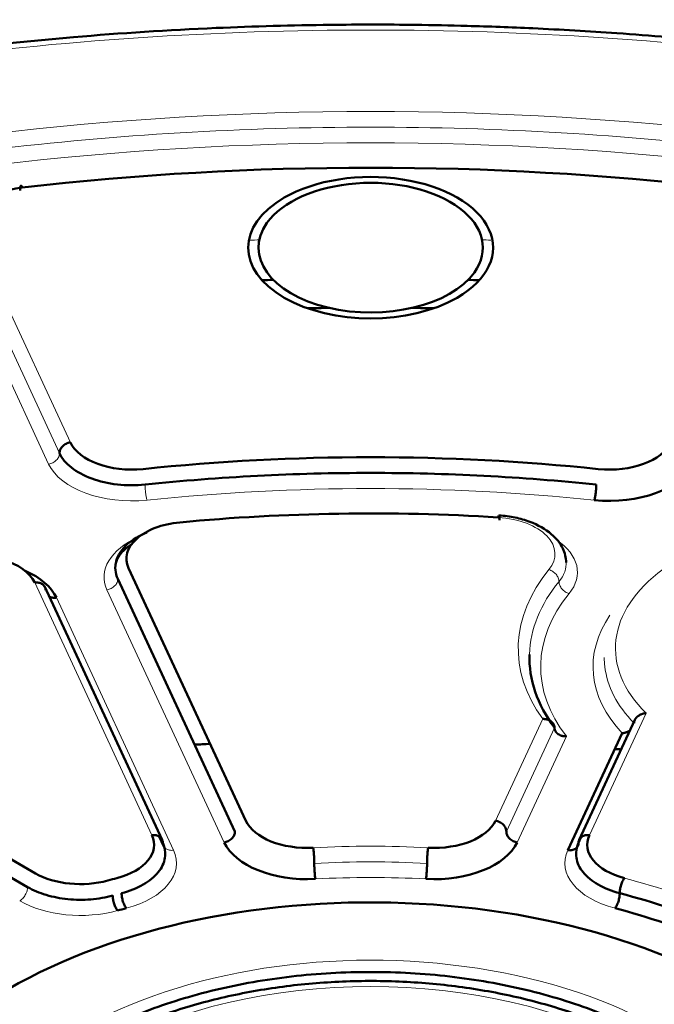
# Model space of a CAD drawing. Header units: millimetres. Extents: x 5 to 579, y 5 to 290.
# Tile 78 of 85: x 349.57 to 353.81, y 267.61 to 274.19. Entities that reach past the tile are written whole.
import ezdxf

# ---------------------------------------------------------------- set-up
doc = ezdxf.new("R2010")
doc.units = ezdxf.units.MM
doc.layers.add('1', color=7, linetype='Continuous', true_color=0xffffff)

msp = doc.modelspace()

# ---------------------------------------------------------------- linework, layer by layer
at = {"layer": '1', "color": 18, "linetype": 'Continuous', "lineweight": 13}
for p, q in [((349.9066, 271.36224), (349.25779, 272.76024)), ((349.83415, 271.28979), (349.18534, 272.68779)), ((349.76171, 271.21735), (349.1129, 272.61535)), ((349.6686, 270.42508), (350.45162, 268.73792)), ((350.93458, 268.69016), (350.15157, 270.37732)), ((349.81349, 270.32502), (350.59651, 268.63786)), ((353.75481, 269.55356), (353.37626, 268.73792)), ((352.74841, 268.83505), (353.06369, 269.51437)), ((352.82086, 268.7626), (353.14281, 269.45632)), ((352.8933, 268.69016), (353.22207, 269.39856)), ((350.50829, 268.72187), (350.52406, 268.68789))]:
    msp.add_line(p, q, dxfattribs=at)
at = {"layer": '1', "color": 18, "linetype": 'Continuous', "lineweight": 50}
for p, q in [((350.29645, 270.52221), (351.07947, 268.83505)), ((350.52053, 268.70637), (349.73391, 270.40129)), ((351.00703, 268.7626), (350.22401, 270.44977)), ((347.47793, 269.7509), (349.67408, 268.48295)), ((349.62105, 268.3911), (347.4249, 269.65904)), ((353.67926, 269.50772), (353.30736, 268.70637)), ((353.23137, 268.63786), (353.59408, 269.41938)), ((350.49989, 268.72912), (350.53086, 268.66239)), ((353.31958, 268.72186), (353.30382, 268.68789))]:
    msp.add_line(p, q, dxfattribs=at)
at = {"layer": '1', "color": 18, "linetype": 'Continuous', "lineweight": 13}
for centre, major_axis, start_param, end_param in [((351.91394, 266.31203), (13.51828, 0), 1.3400671, 1.8015256), ((351.91394, 266.31203), (-12.575, 0), 4.508314, 4.916464), ((351.91394, 266.18956), (-12.425, 0), 4.508314, 4.916464), ((350.31712, 271.30327), (-0.575, 0), 0.2617994, 1.7491656), ((351.91394, 266.18956), (-8.425, 0), 4.5340197, 4.8907583), ((352.72109, 270.61701), (0.425, 0), 5.8404379, 7.7461533), ((355.02521, 269.98627), (-1.475, 0), 3.2105505, 6.8161755), ((350.70697, 270.46325), (0.575, 0), 2.2154151, 3.403392), ((352.72109, 270.49454), (0.575, 0), 5.8404379, 6.9933957), ((355.02521, 269.98627), (2.125, 0), 2.6988452, 3.5364025), ((355.02521, 269.86379), (1.975, 0), 2.6988452, 3.5618557), ((355.02521, 269.86379), (1.625, 0), 2.7664507, 3.6350623), ((350.0411, 268.55194), (0.575, 0), 5.1416364, 6.5449847), ((351.91394, 266.31203), (-4.075, 0), 4.6180377, 4.8067403), ((353.78678, 268.55194), (0.575, 0), 2.8797933, 4.2831415), ((351.91394, 266.2508), (-4, 0), 4.6180377, 4.8067403), ((351.91394, 266.18956), (-3.925, 0), 4.6180377, 4.8067403), ((351.91394, 266.31203), (-4.075, 0), 4.0944389, 4.2831415), ((349.9746, 268.53398), (0.575, 0), 3.9269908, 5.1579502), ((351.91394, 266.31203), (2.75619, 0), 5.4977871, 8.6393798), ((351.91387, 266.27128), (-2.52243, 0), 2.3561945, 5.4977871), ((351.91394, 266.31203), (-3.425, 0), 5.4977871, 8.6393798)]:
    msp.add_ellipse(centre, major_axis=major_axis, ratio=0.57735, start_param=start_param, end_param=end_param, dxfattribs=at)
at = {"layer": '1', "color": 18, "linetype": 'Continuous', "lineweight": 50}
for centre, major_axis, start_param, end_param in [((351.91394, 266.31203), (11.925, 0), 1.3742607, 1.767332), ((351.91394, 272.66289), (0.81827, 0), 5.4977871, 8.6393798), ((351.91394, 272.66289), (-0.75, 0), 2.7492893, 5.890882), ((349.6683, 272.82374), (-0.425, 0), 4.9089247, 6.5449847), ((351.91394, 272.66289), (0.81827, 0), 2.3561945, 5.4977871), ((351.91394, 272.66289), (-0.75, 0), 5.890882, 9.0324746), ((351.91394, 264.65863), (-13.50649, 0), 4.7605928, 4.7662378), ((351.91394, 264.65863), (-13.50649, 0), 4.6585892, 4.6642343), ((351.91387, 264.65867), (13.16967, 0), 1.5917748, 1.60285), ((351.91387, 264.65867), (13.16967, 0), 1.5386308, 1.549706), ((350.31712, 271.42575), (-0.425, 0), 0.2617994, 1.7491656), ((353.51077, 271.42575), (-0.425, 0), 1.392427, 2.8797933), ((351.91394, 266.31203), (8.575, 0), 1.392427, 1.7491656), ((353.51077, 271.30327), (0.575, 0), 4.5340197, 6.0213859), ((351.91394, 266.31203), (-7.925, 0), 4.6045607, 4.8740209), ((350.70697, 270.58572), (-0.425, 0), 4.8740209, 6.5449847), ((349.25808, 270.36158), (-0.425, 0), 3.403392, 5.0743558), ((349.25808, 270.2391), (0.575, 0), 0.2617994, 0.9262163), ((351.91394, 261.90295), (-12.94, 0), 4.7954448, 4.8034952), ((351.91394, 261.90295), (-12.94, 0), 4.5827001, 4.5860381), ((351.48999, 268.89855), (-0.425, 0), 0.2617994, 1.6651476), ((352.33789, 268.89855), (-0.425, 0), 1.476445, 2.8797933), ((350.0411, 268.67441), (-0.425, 0), 2.0000438, 3.403392), ((351.48999, 268.77608), (0.575, 0), 3.403392, 4.8067403), ((352.33789, 268.77608), (0.575, 0), 4.6180377, 6.0213859), ((353.78678, 268.67441), (-0.425, 0), 6.0213859, 7.4247342), ((349.9746, 268.65646), (-0.425, 0), 0.7853982, 2.0163576), ((351.91394, 266.31203), (4.075, 0), 2.0000438, 2.0163576), ((351.91394, 266.31203), (-3.425, 0), 3.7368754, 5.4977871), ((351.91394, 266.2508), (4, 0), 0.9528462, 1.1415489), ((351.91394, 266.18956), (-3.925, 0), 5.1416364, 5.1579502), ((351.91394, 266.18956), (-3.925, 0), 4.0944389, 4.2831415)]:
    msp.add_ellipse(centre, major_axis=major_axis, ratio=0.57735, start_param=start_param, end_param=end_param, dxfattribs=at)
for points, knots in [([(355.03448, 273.9442), (354.77066, 273.97998), (354.28087, 274.0376), (353.59994, 274.09546), (353.03904, 274.12801), (352.59027, 274.14447), (352.13912, 274.1535), (351.57925, 274.15384), (350.81558, 274.13276), (349.86091, 274.07132), (349.16901, 273.99512), (348.7934, 273.9442)], [0, 0, 0, 0, 0.1289609, 0.2382267, 0.3277441, 0.397514, 0.4524642, 0.5428381, 0.6642206, 0.8166285, 1, 1, 1, 1]), ([(349.83415, 271.28979), (349.83415, 271.2938), (349.83462, 271.29788), (349.83647, 271.30603), (349.83785, 271.3101), (349.84148, 271.31806), (349.84373, 271.32196), (349.849, 271.32944), (349.85202, 271.33302), (349.85872, 271.33973), (349.86241, 271.34285), (349.87029, 271.34853), (349.87449, 271.35108), (349.88326, 271.3555), (349.88781, 271.35737), (349.89712, 271.36038), (349.90186, 271.3615), (349.9066, 271.36224)], [0, 0, 0, 0, 0.125, 0.125, 0.25, 0.25, 0.375, 0.375, 0.5, 0.5, 0.625, 0.625, 0.75, 0.75, 0.875, 0.875, 1, 1, 1, 1]), ([(353.22106, 270.55904), (353.21983, 270.59218), (353.20364, 270.66067), (353.12442, 270.75914), (353.00527, 270.82651), (352.87956, 270.86267), (352.80906, 270.87219), (352.7715, 270.87457)], [0, 0, 0, 0, 0.1928463, 0.4253454, 0.6946613, 0.84314, 1, 1, 1, 1]), ([(350.22401, 270.44977), (350.20612, 270.48832), (350.19839, 270.57077), (350.27229, 270.68211), (350.36545, 270.73846), (350.41684, 270.75959)], [0, 0, 0, 0, 0.3442193, 0.6884385, 1, 1, 1, 1]), ([(350.20806, 270.54308), (350.21026, 270.56055), (350.22521, 270.59967), (350.26931, 270.64997), (350.30975, 270.67768), (350.32072, 270.68448)], [0, 0, 0, 0, 0.3739024, 0.8412012, 1, 1, 1, 1]), ([(349.74105, 270.37505), (349.74105, 270.37906), (349.74058, 270.383), (349.73873, 270.39057), (349.73735, 270.39421), (349.73372, 270.40106), (349.73147, 270.40426), (349.7262, 270.41011), (349.72318, 270.41276), (349.71648, 270.41739), (349.71279, 270.41937), (349.70491, 270.42261), (349.70071, 270.42386), (349.69195, 270.42557), (349.68739, 270.42603), (349.67809, 270.42616), (349.67334, 270.42582), (349.6686, 270.42508)], [0, 0, 0, 0, 0.125, 0.125, 0.25, 0.25, 0.375, 0.375, 0.5, 0.5, 0.625, 0.625, 0.75, 0.75, 0.875, 0.875, 1, 1, 1, 1]), ([(349.81349, 270.32502), (349.80875, 270.32429), (349.80401, 270.32395), (349.79471, 270.32408), (349.79015, 270.32454), (349.78139, 270.32625), (349.77719, 270.3275), (349.77028, 270.33034), (349.76745, 270.33176), (349.76481, 270.33338)], [0, 0, 0, 0, 0.2664624, 0.2664624, 0.5329248, 0.5329248, 0.7993871, 0.7993871, 1, 1, 1, 1]), ([(353.75481, 269.55356), (353.75431, 269.55352), (353.75333, 269.55344), (353.75186, 269.5533), (353.75043, 269.55313), (353.74902, 269.55296), (353.74763, 269.55276), (353.74628, 269.55256), (353.74495, 269.55234), (353.74365, 269.55211), (353.74238, 269.55187), (353.74113, 269.55161), (353.73991, 269.55135), (353.73873, 269.55108), (353.73757, 269.55081), (353.73643, 269.55053), (353.73533, 269.55024), (353.73425, 269.54994), (353.73321, 269.54965), (353.73219, 269.54935), (353.7312, 269.54904), (353.73023, 269.54874), (353.7293, 269.54843), (353.72839, 269.54813), (353.72751, 269.54782), (353.72665, 269.54752), (353.72583, 269.54722), (353.72272, 269.54605), (353.71755, 269.54386), (353.71069, 269.54027), (353.70452, 269.5364), (353.7, 269.53305), (353.69682, 269.53039), (353.69472, 269.52852), (353.69272, 269.5266), (353.69082, 269.52464), (353.68903, 269.52264), (353.68733, 269.52061), (353.68574, 269.51855), (353.68425, 269.51646), (353.68286, 269.51435), (353.68158, 269.51222), (353.68041, 269.51007), (353.67934, 269.50791), (353.67837, 269.50574), (353.67751, 269.50356), (353.67675, 269.50138), (353.6761, 269.49919), (353.67555, 269.49701), (353.6751, 269.49483), (353.67476, 269.49266), (353.67451, 269.49051), (353.67436, 269.48836), (353.67434, 269.48694), (353.67433, 269.48623)], [0, 0, 0, 0, 0.0122473, 0.0242841, 0.0361104, 0.0477262, 0.0591314, 0.0703261, 0.0813104, 0.0920841, 0.1026474, 0.1130002, 0.1231425, 0.1330743, 0.1427957, 0.1523066, 0.1616072, 0.1706972, 0.1795769, 0.1882462, 0.1967051, 0.2049536, 0.2129918, 0.2208196, 0.2284371, 0.2358444, 0.2430413, 0.250028, 0.3172571, 0.3813342, 0.442282, 0.5001272, 0.5246585, 0.548994, 0.573137, 0.5970906, 0.6208581, 0.6444429, 0.6678483, 0.6910779, 0.7141354, 0.7370243, 0.7597485, 0.7823118, 0.8047181, 0.8269715, 0.849076, 0.8710357, 0.8928551, 0.9145383, 0.9360899, 0.9575143, 0.9788161, 1, 1, 1, 1]), ([(353.06369, 269.51437), (353.06416, 269.51439), (353.06509, 269.51442), (353.06647, 269.51445), (353.06782, 269.51445), (353.06913, 269.51444), (353.07041, 269.51442), (353.07166, 269.51437), (353.07287, 269.51432), (353.07405, 269.51425), (353.0752, 269.51417), (353.07631, 269.51408), (353.07739, 269.51398), (353.07844, 269.51388), (353.07945, 269.51376), (353.08042, 269.51364), (353.08136, 269.51352), (353.08227, 269.51339), (353.08315, 269.51325), (353.08399, 269.51312), (353.08479, 269.51298), (353.08557, 269.51284), (353.08631, 269.5127), (353.08701, 269.51256), (353.08769, 269.51243), (353.08833, 269.51229), (353.08894, 269.51216), (353.08951, 269.51203), (353.09005, 269.5119), (353.09056, 269.51178), (353.09104, 269.51166), (353.09149, 269.51155), (353.09191, 269.51145), (353.09229, 269.51135), (353.09264, 269.51125), (353.09296, 269.51117), (353.09466, 269.51071), (353.09765, 269.50981), (353.10181, 269.50833), (353.10571, 269.50671), (353.10936, 269.50497), (353.11276, 269.50314), (353.11592, 269.50123), (353.11864, 269.49939), (353.121, 269.49764), (353.12306, 269.49599), (353.12501, 269.49429), (353.12687, 269.49253), (353.12862, 269.49074), (353.13027, 269.48889), (353.13182, 269.48701), (353.13327, 269.4851), (353.13461, 269.48314), (353.13585, 269.48116), (353.13699, 269.47916), (353.13802, 269.47712), (353.13894, 269.47507), (353.13977, 269.473), (353.1405, 269.47092), (353.14112, 269.46884), (353.14165, 269.46674), (353.14207, 269.46465), (353.1424, 269.46256), (353.14264, 269.46047), (353.14278, 269.45839), (353.1428, 269.45701), (353.14281, 269.45632)], [0, 0, 0, 0, 0.0116679, 0.0230767, 0.0342253, 0.0451126, 0.0557378, 0.0660998, 0.0761979, 0.0860312, 0.095599, 0.1049006, 0.1139356, 0.1227033, 0.1312033, 0.1394351, 0.1473984, 0.155093, 0.1625184, 0.1696746, 0.1765613, 0.1831784, 0.1895258, 0.1956034, 0.201411, 0.2069488, 0.2122167, 0.2172146, 0.2219425, 0.2264006, 0.2305888, 0.2345071, 0.2381556, 0.2415344, 0.2446435, 0.2474828, 0.2500526, 0.2895499, 0.3277685, 0.3647196, 0.4004113, 0.4348503, 0.468043, 0.4999963, 0.5246294, 0.5490631, 0.5733011, 0.5973467, 0.621203, 0.6448729, 0.6683595, 0.6916661, 0.7147962, 0.7377538, 0.7605433, 0.7831682, 0.8056276, 0.8279199, 0.850043, 0.8719947, 0.8937727, 0.9153751, 0.9368001, 0.9580463, 0.979113, 1, 1, 1, 1]), ([(353.14281, 269.45632), (353.14281, 269.45598), (353.14282, 269.45531), (353.14285, 269.45431), (353.14291, 269.4533), (353.14299, 269.45228), (353.14309, 269.45127), (353.14321, 269.45026), (353.14335, 269.44925), (353.14352, 269.44823), (353.14371, 269.44722), (353.14392, 269.44621), (353.14415, 269.44519), (353.14441, 269.44418), (353.14469, 269.44318), (353.145, 269.44217), (353.14532, 269.44117), (353.14567, 269.44016), (353.14604, 269.43917), (353.14644, 269.43817), (353.14686, 269.43718), (353.1473, 269.4362), (353.14776, 269.43522), (353.14825, 269.43425), (353.14876, 269.43328), (353.1493, 269.43232), (353.14986, 269.43136), (353.15044, 269.43041), (353.15105, 269.42947), (353.15168, 269.42854), (353.15233, 269.42761), (353.153, 269.4267), (353.1537, 269.42579), (353.15442, 269.42489), (353.15516, 269.424), (353.15593, 269.42312), (353.15672, 269.42225), (353.15753, 269.42139), (353.15836, 269.42054), (353.15922, 269.4197), (353.16009, 269.41887), (353.16099, 269.41805), (353.16191, 269.41725), (353.16285, 269.41645), (353.16382, 269.41567), (353.1648, 269.4149), (353.16581, 269.41415), (353.16822, 269.41241), (353.17228, 269.40981), (353.17838, 269.40663), (353.18513, 269.40383), (353.19046, 269.40217), (353.19404, 269.40125), (353.19569, 269.40086), (353.19746, 269.40047), (353.19936, 269.40009), (353.20139, 269.39974), (353.20354, 269.39941), (353.20582, 269.39912), (353.20823, 269.39887), (353.21076, 269.39866), (353.21342, 269.39852), (353.2162, 269.39845), (353.2191, 269.39845), (353.22107, 269.39853), (353.22207, 269.39856)], [0, 0, 0, 0, 0.0101526, 0.0203382, 0.0305568, 0.0408084, 0.051093, 0.0614103, 0.0717604, 0.082143, 0.092558, 0.1030052, 0.1134843, 0.1239952, 0.1345375, 0.145111, 0.1557156, 0.1663508, 0.1770166, 0.1877126, 0.1984385, 0.2091943, 0.2199797, 0.2307945, 0.2416387, 0.2525121, 0.2634152, 0.2743485, 0.2853124, 0.2963076, 0.3073343, 0.3183931, 0.3294843, 0.3406083, 0.3517655, 0.3629561, 0.3741805, 0.3854391, 0.396732, 0.4080597, 0.4194224, 0.4308205, 0.4422541, 0.4537238, 0.4652297, 0.4767723, 0.4883519, 0.4999689, 0.5583926, 0.6195169, 0.68337, 0.7499855, 0.7634276, 0.7778435, 0.7932326, 0.8095939, 0.8269255, 0.8452249, 0.8644886, 0.8847124, 0.9058907, 0.9280169, 0.9510832, 0.9750808, 1, 1, 1, 1]), ([(353.59408, 269.41939), (353.59459, 269.41942), (353.5956, 269.41949), (353.59709, 269.41963), (353.59854, 269.41978), (353.59995, 269.41995), (353.60132, 269.42013), (353.60265, 269.42033), (353.60394, 269.42053), (353.60519, 269.42074), (353.6064, 269.42097), (353.60756, 269.42119), (353.60869, 269.42143), (353.60978, 269.42166), (353.61082, 269.4219), (353.61183, 269.42214), (353.61279, 269.42238), (353.61372, 269.42261), (353.6146, 269.42285), (353.61544, 269.42308), (353.61625, 269.42331), (353.61701, 269.42353), (353.61773, 269.42374), (353.61842, 269.42395), (353.61906, 269.42415), (353.61967, 269.42435), (353.62024, 269.42453), (353.62077, 269.42471), (353.62126, 269.42487), (353.62171, 269.42503), (353.62213, 269.42517), (353.6225, 269.4253), (353.62284, 269.42542), (353.62315, 269.42553), (353.62341, 269.42563), (353.62364, 269.42571), (353.62495, 269.4262), (353.62732, 269.42714), (353.63065, 269.4286), (353.63384, 269.43014), (353.63687, 269.43175), (353.63975, 269.4334), (353.64247, 269.4351), (353.64505, 269.43683), (353.64676, 269.43808), (353.64763, 269.43873), (353.6477, 269.43879)], [0, 0, 0, 0, 0.0262908, 0.0519302, 0.0769156, 0.1012445, 0.1249145, 0.1479236, 0.1702697, 0.191951, 0.2129659, 0.2333129, 0.2529909, 0.2719986, 0.2903352, 0.3079997, 0.3249915, 0.34131, 0.3569547, 0.3719254, 0.3862217, 0.3998434, 0.4127904, 0.4250627, 0.4366601, 0.4475828, 0.4578307, 0.467404, 0.4763027, 0.4845269, 0.4920769, 0.4989526, 0.5051543, 0.5106819, 0.5155358, 0.5197159, 0.5232224, 0.5878887, 0.6509075, 0.7122926, 0.7720545, 0.8302022, 0.8867436, 0.9416864, 0.9950382, 1, 1, 1, 1]), ([(352.74841, 268.83505), (352.75315, 268.83431), (352.75789, 268.83318), (352.76719, 268.83018), (352.77175, 268.82831), (352.78052, 268.82388), (352.78472, 268.82134), (352.7926, 268.81566), (352.79628, 268.81254), (352.80299, 268.80583), (352.80601, 268.80225), (352.81128, 268.79477), (352.81353, 268.79087), (352.81716, 268.78291), (352.81854, 268.77884), (352.82039, 268.77069), (352.82086, 268.76661), (352.82086, 268.7626)], [0, 0, 0, 0, 0.125, 0.125, 0.25, 0.25, 0.375, 0.375, 0.5, 0.5, 0.625, 0.625, 0.75, 0.75, 0.875, 0.875, 1, 1, 1, 1]), ([(350.93458, 268.69016), (350.93932, 268.69089), (350.94407, 268.69202), (350.95337, 268.69502), (350.95793, 268.6969), (350.96669, 268.70132), (350.97089, 268.70387), (350.97877, 268.70954), (350.98246, 268.71267), (350.98916, 268.71937), (350.99218, 268.72295), (350.99745, 268.73043), (350.9997, 268.73433), (351.00333, 268.7423), (351.00471, 268.74637), (351.00656, 268.75451), (351.00703, 268.75859), (351.00703, 268.7626)], [0, 0, 0, 0, 0.125, 0.125, 0.25, 0.25, 0.375, 0.375, 0.5, 0.5, 0.625, 0.625, 0.75, 0.75, 0.875, 0.875, 1, 1, 1, 1]), ([(352.82086, 268.7626), (352.82086, 268.75859), (352.82132, 268.75451), (352.82317, 268.74637), (352.82456, 268.7423), (352.82818, 268.73433), (352.83043, 268.73043), (352.8357, 268.72295), (352.83872, 268.71937), (352.84543, 268.71267), (352.84911, 268.70954), (352.85699, 268.70387), (352.8612, 268.70132), (352.86996, 268.6969), (352.87452, 268.69502), (352.88382, 268.69202), (352.88856, 268.69089), (352.8933, 268.69016)], [0, 0, 0, 0, 0.125, 0.125, 0.25, 0.25, 0.375, 0.375, 0.5, 0.5, 0.625, 0.625, 0.75, 0.75, 0.875, 0.875, 1, 1, 1, 1]), ([(350.45162, 268.73792), (350.45636, 268.73865), (350.4611, 268.73899), (350.4704, 268.73886), (350.47496, 268.7384), (350.48372, 268.73669), (350.48793, 268.73544), (350.49581, 268.73221), (350.49949, 268.73022), (350.5062, 268.72559), (350.50922, 268.72295), (350.51449, 268.7171), (350.51674, 268.71389), (350.52036, 268.70705), (350.52175, 268.70341), (350.5236, 268.69583), (350.52406, 268.6919), (350.52406, 268.68789)], [0, 0, 0, 0, 0.125, 0.125, 0.25, 0.25, 0.375, 0.375, 0.5, 0.5, 0.625, 0.625, 0.75, 0.75, 0.875, 0.875, 1, 1, 1, 1]), ([(353.30382, 268.68789), (353.30382, 268.6919), (353.30429, 268.69583), (353.30614, 268.70341), (353.30752, 268.70705), (353.31115, 268.71389), (353.31339, 268.7171), (353.31866, 268.72295), (353.32168, 268.72559), (353.32839, 268.73022), (353.33207, 268.73221), (353.33996, 268.73544), (353.34416, 268.73669), (353.35292, 268.7384), (353.35748, 268.73886), (353.36678, 268.73899), (353.37152, 268.73865), (353.37626, 268.73792)], [0, 0, 0, 0, 0.125, 0.125, 0.25, 0.25, 0.375, 0.375, 0.5, 0.5, 0.625, 0.625, 0.75, 0.75, 0.875, 0.875, 1, 1, 1, 1]), ([(349.99917, 267.36613), (350.12429, 267.43837), (350.39991, 267.569), (350.87097, 267.71433), (351.38228, 267.80389), (351.91388, 267.83413), (352.3573, 267.80889), (352.70126, 267.75912), (353.03515, 267.69017), (353.42808, 267.56896), (353.77241, 267.40575), (354.01053, 267.25404), (354.22179, 267.08962), (354.43187, 266.86276), (354.58691, 266.56762), (354.63046, 266.31237), (354.61756, 266.15945), (354.60907, 266.10909)], [0, 0, 0, 0, 0.0800199, 0.1600399, 0.2400598, 0.3200798, 0.4000997, 0.440158, 0.4802162, 0.5602362, 0.6402561, 0.6803143, 0.7203726, 0.8003925, 0.8804125, 0.9604324, 1, 1, 1, 1]), ([(354.47166, 266.6779), (354.43172, 266.74759), (354.33189, 266.89071), (354.12682, 267.09164), (353.86599, 267.27888), (353.56035, 267.44049), (353.21805, 267.57256), (352.84731, 267.67229), (352.45659, 267.73784), (352.05435, 267.76812), (351.64918, 267.76262), (351.2497, 267.72145), (350.86432, 267.64528), (350.50129, 267.5354), (350.22663, 267.41831), (350.07706, 267.33796), (350.03024, 267.31096)], [0, 0, 0, 0, 0.0641511, 0.137427, 0.212027, 0.2872944, 0.3626806, 0.4379501, 0.5130804, 0.5881124, 0.6631113, 0.7381469, 0.8132754, 0.8885758, 0.9641211, 1, 1, 1, 1])]:
    msp.add_open_spline(points, degree=3, knots=knots, dxfattribs=at)
at = {"layer": '1', "color": 18, "linetype": 'Continuous', "lineweight": 13}
for points in [[(354.44721, 273.31792), (354.03106, 273.36764), (353.18933, 273.44262), (351.91394, 273.4802), (350.63855, 273.44262), (349.79683, 273.36764), (349.38067, 273.31792)], [(351.09899, 272.71267), (351.12451, 272.71354), (351.15003, 272.71438), (351.17556, 272.71517)], [(352.65299, 272.71515), (352.67449, 272.71448), (352.69599, 272.71378), (352.71748, 272.71306)], [(350.40583, 271.08041), (350.40583, 271.07245), (350.40652, 271.05413), (350.40948, 271.02429), (350.41391, 270.9965), (350.41741, 270.9821), (350.41914, 270.97656)], [(353.10511, 270.51189), (353.11392, 270.50947), (353.13174, 270.50141), (353.15427, 270.48162), (353.16935, 270.45713), (353.17288, 270.44006), (353.17288, 270.4321)], [(352.97554, 269.94608), (352.97812, 270.02988), (353.01419, 270.19715), (353.11079, 270.3565), (353.17288, 270.4321)], [(353.17288, 270.4321), (353.17288, 270.42413), (353.1764, 270.40707), (353.19148, 270.38258), (353.21401, 270.36279), (353.23183, 270.35472), (353.24064, 270.35231)]]:
    msp.add_open_spline(points, degree=3, dxfattribs=at)
at = {"layer": '1', "color": 18, "linetype": 'Continuous', "lineweight": 50}
for points in [[(349.57067, 273.04562), (349.57067, 273.05359), (349.57143, 273.06748), (349.57469, 273.07839), (349.57956, 273.0779), (349.58341, 273.06992), (349.58531, 273.06439)], [(350.40583, 271.08041), (350.34519, 271.0741), (350.21859, 271.07459), (350.04306, 271.11509), (349.90481, 271.18951), (349.8501, 271.25543), (349.83415, 271.28979)], [(353.42205, 271.08041), (353.17346, 271.10629), (352.67198, 271.14526), (351.91394, 271.16478), (351.15591, 271.14526), (350.65443, 271.10629), (350.40583, 271.08041)], [(353.40875, 270.97656), (353.41048, 270.9821), (353.41398, 270.9965), (353.4184, 271.02429), (353.42136, 271.05413), (353.42205, 271.07245), (353.42205, 271.08041)], [(352.7749, 270.84277), (352.7749, 270.85074), (352.77448, 270.8646), (352.77268, 270.87537), (352.77, 270.87469), (352.76788, 270.86656), (352.76683, 270.86096)], [(353.14281, 269.45632), (353.08542, 269.53315), (352.9987, 269.69438), (352.97295, 269.86229), (352.97554, 269.94608)], [(350.52406, 268.68789), (350.53912, 268.65545), (350.54949, 268.5869), (350.50284, 268.48771), (350.40019, 268.40374), (350.30209, 268.36466), (350.24919, 268.35069)], [(353.30382, 268.68789), (353.30382, 268.67992), (353.30005, 268.6644), (353.28393, 268.64654), (353.25985, 268.63664), (353.2408, 268.6364), (353.23137, 268.63786)], [(353.57869, 268.35069), (353.52579, 268.36466), (353.4277, 268.40374), (353.32505, 268.48771), (353.2784, 268.5869), (353.28876, 268.65545), (353.30382, 268.68789)], [(351.53003, 268.65427), (351.53095, 268.64866), (351.53281, 268.63414), (351.53516, 268.60618), (351.53673, 268.57624), (351.5371, 268.55789), (351.5371, 268.54993)], [(352.29079, 268.54993), (352.29079, 268.55789), (352.29115, 268.57624), (352.29273, 268.60618), (352.29508, 268.63414), (352.29693, 268.64866), (352.29785, 268.65427)], [(351.5371, 268.54993), (351.5371, 268.54196), (351.53746, 268.52361), (351.53904, 268.49367), (351.54138, 268.46571), (351.54324, 268.45119), (351.54416, 268.44558)], [(352.28372, 268.44558), (352.28464, 268.45119), (352.2865, 268.46571), (352.28885, 268.49367), (352.29042, 268.52361), (352.29079, 268.54196), (352.29079, 268.54993)], [(353.6099, 268.4513), (353.60584, 268.44618), (353.59763, 268.43264), (353.58726, 268.40592), (353.58031, 268.3768), (353.57869, 268.35865), (353.57869, 268.35069)], [(350.19008, 268.33473), (350.14398, 268.32202), (350.04431, 268.30471), (349.88871, 268.30619), (349.74115, 268.33474), (349.65717, 268.37024), (349.62105, 268.3911)], [(350.22241, 268.23442), (350.2182, 268.2395), (350.2097, 268.25296), (350.19896, 268.27958), (350.19177, 268.30863), (350.19008, 268.32676), (350.19008, 268.33473)], [(350.24919, 268.35069), (350.24919, 268.34272), (350.25082, 268.32457), (350.25777, 268.29545), (350.26814, 268.26874), (350.27635, 268.2552), (350.28041, 268.25008)], [(353.54747, 268.25008), (353.55153, 268.2552), (353.55974, 268.26874), (353.57012, 268.29545), (353.57706, 268.32457), (353.57869, 268.34272), (353.57869, 268.35069)]]:
    msp.add_open_spline(points, degree=3, dxfattribs=at)
at = {"layer": '1', "color": 18, "linetype": 'Continuous', "lineweight": 13}
for points, knots in [([(349.76171, 271.21735), (349.76645, 271.21808), (349.77119, 271.21921), (349.78049, 271.22221), (349.78505, 271.22409), (349.79381, 271.22851), (349.79801, 271.23106), (349.8059, 271.23673), (349.80958, 271.23986), (349.81629, 271.24656), (349.81931, 271.25014), (349.82458, 271.25762), (349.82682, 271.26152), (349.83045, 271.26949), (349.83184, 271.27356), (349.83369, 271.28171), (349.83415, 271.28579), (349.83415, 271.28979)], [0, 0, 0, 0, 0.125, 0.125, 0.25, 0.25, 0.375, 0.375, 0.5, 0.5, 0.625, 0.625, 0.75, 0.75, 0.875, 0.875, 1, 1, 1, 1]), ([(353.20986, 270.61659), (353.21613, 270.59979), (353.2247, 270.55983), (353.21534, 270.49661), (353.18985, 270.45276), (353.17288, 270.4321)], [0, 0, 0, 0, 0.2726612, 0.6363306, 1, 1, 1, 1]), ([(350.22401, 270.44977), (350.22401, 270.44576), (350.22354, 270.44168), (350.22169, 270.43353), (350.22031, 270.42947), (350.21668, 270.4215), (350.21444, 270.4176), (350.20917, 270.41012), (350.20614, 270.40654), (350.19944, 270.39983), (350.19576, 270.39671), (350.18787, 270.39104), (350.18367, 270.38849), (350.17491, 270.38406), (350.17035, 270.38219), (350.16105, 270.37919), (350.15631, 270.37806), (350.15157, 270.37732)], [0, 0, 0, 0, 0.125, 0.125, 0.25, 0.25, 0.375, 0.375, 0.5, 0.5, 0.625, 0.625, 0.75, 0.75, 0.875, 0.875, 1, 1, 1, 1]), ([(353.67433, 269.48623), (353.61805, 269.54399), (353.5275, 269.66721), (353.48024, 269.81843), (353.47523, 269.90486), (353.47523, 269.92485)], [0, 0, 0, 0, 0.4346039, 0.8692077, 1, 1, 1, 1]), ([(350.52406, 268.68789), (350.52406, 268.68388), (350.52453, 268.67994), (350.52638, 268.67237), (350.52776, 268.66873), (350.53139, 268.66188), (350.53364, 268.65868), (350.53891, 268.65283), (350.54193, 268.65018), (350.54864, 268.64555), (350.55232, 268.64357), (350.5602, 268.64033), (350.56441, 268.63909), (350.57317, 268.63737), (350.57773, 268.63691), (350.58703, 268.63679), (350.59177, 268.63712), (350.59651, 268.63786)], [0, 0, 0, 0, 0.125, 0.125, 0.25, 0.25, 0.375, 0.375, 0.5, 0.5, 0.625, 0.625, 0.75, 0.75, 0.875, 0.875, 1, 1, 1, 1]), ([(349.56802, 268.29924), (349.57149, 268.30124), (349.57496, 268.30364), (349.58177, 268.30914), (349.5851, 268.31223), (349.59152, 268.319), (349.59459, 268.32268), (349.60036, 268.33046), (349.60306, 268.33457), (349.60797, 268.34308), (349.61018, 268.34747), (349.61404, 268.35636), (349.61568, 268.36086), (349.61834, 268.3698), (349.61935, 268.37424), (349.62071, 268.38288), (349.62105, 268.38709), (349.62105, 268.3911)], [0, 0, 0, 0, 0.125, 0.125, 0.25, 0.25, 0.375, 0.375, 0.5, 0.5, 0.625, 0.625, 0.75, 0.75, 0.875, 0.875, 1, 1, 1, 1])]:
    msp.add_open_spline(points, degree=3, knots=knots, dxfattribs=at)

doc.saveas('drawing.dxf')
